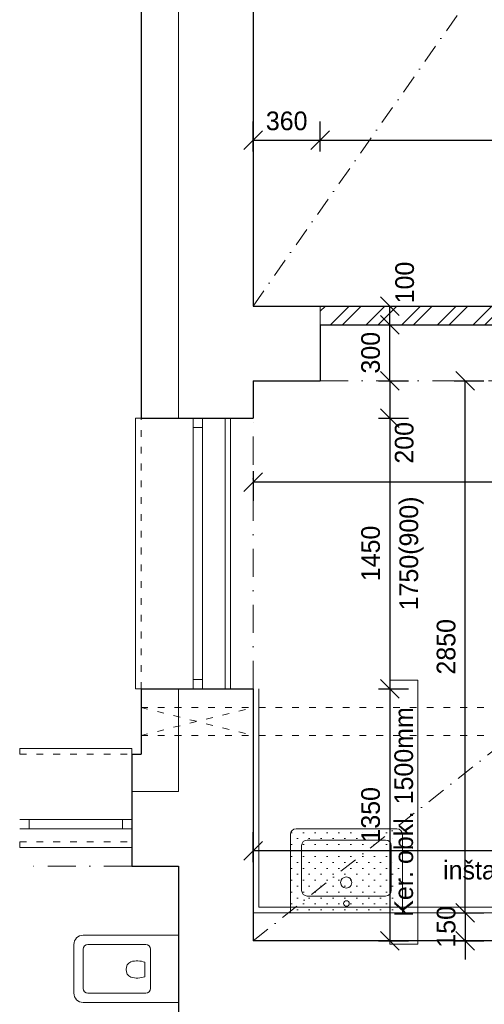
# Model space of a CAD drawing. Header units: millimetres. Extents: x -65956 to 5894746, y -14679 to 163521.
# Tile 26 of 89: x -61706 to -59217, y 29487 to 34761. Entities that reach past the tile are written whole.
import ezdxf

# ---------------------------------------------------------------- set-up
doc = ezdxf.new("R2010")
doc.units = ezdxf.units.MM
doc.linetypes.add('ACAD_ISO03W100', pattern=[30, 12, -18])
doc.linetypes.add('ČERCHOVANÁ', pattern=[1, 0.5, -0.25, 0, -0.25])
doc.layers.get('0').update_dxf_attribs({"lineweight": 5})
doc.layers.get('Defpoints').update_dxf_attribs({"color": 2, "lineweight": 30})
doc.layers.add('- pomocna', color=232, linetype='Continuous', lineweight=0, plot=False)
for name, color, linetype, lineweight in [('- zariadenie', 30, 'Continuous', 0), ('Bodko ciarkovana T', 200, 'ČERCHOVANÁ', 0), ('H stavba', 82, 'Continuous', 30), ('KOTY', 51, 'Continuous', 5), ('m_popis', 7, 'Continuous', 0), ('otvor', 163, 'Continuous', 5), ('RE-nove', 10, 'Continuous', 0), ('Tbč stavba', 4, 'ČERCHOVANÁ', 0), ('Tč stavba', 7, 'ACAD_ISO03W100', 5)]:
    doc.layers.add(name, color=color, linetype=linetype, lineweight=lineweight)
doc.styles.add('1-100_te_2mm_200', font='technic_.ttf', dxfattribs={"height": 200})
doc.styles.add('1-20_ce_5mm_100', font='GOTHIC.TTF', dxfattribs={"height": 100})
doc.styles.add('1-50_ce_2mm_100', font='GOTHIC.TTF', dxfattribs={"height": 100})
doc.dimstyles.new('technic_1-100', dxfattribs={"dimtxt": 200, "dimasz": 240, "dimexe": 300, "dimexo": 200, "dimgap": 100, "dimtad": 1, "dimdec": 1, "dimrnd": 0.5, "dimtxsty": '1-100_te_2mm_200', "dimblk": 'OBLIQUE', "dimcen": 2.5, "dimclrd": 256, "dimclrt": 256, "dimadec": 0, "dimazin": 0, "dimtfac": 1, "dimtdec": 1, "dimtix": 1, "dimtmove": 1, "dimatfit": 3, "dimldrblk": 'OBLIQUE', "dimfxl": 400, "dimfxlon": 1, "dimarcsym": 0})

# ---------------------------------------------------------------- blocks, each defined once
blk = doc.blocks.new('_Oblique')
at = {"color": 0, "linetype": 'ByBlock', "lineweight": -2}
blk.add_line((-0.5, -0.5), (0.5, 0.5), dxfattribs=at)
blk = doc.blocks.new('*D497')
at = {"layer": 'Defpoints', "color": 0, "transparency": 16777216}
for p in [(-60096, 34115.7), (-60456, 33227), (-60096, 33227)]:
    blk.add_point(p, dxfattribs=at)
at = {"layer": 'KOTY', "color": 0, "lineweight": -2, "transparency": 16777216}
for p, q in [((-60456, 34055.7), (-60456, 34215.7)), ((-60096, 34055.7), (-60096, 34215.7))]:
    blk.add_line(p, q, dxfattribs=at)
at = {"layer": 'KOTY', "lineweight": -2, "transparency": 16777216}
blk.add_line((-60456, 34115.7), (-60096, 34115.7), dxfattribs=at)
at = {"layer": 'KOTY', "lineweight": -2, "transparency": 16777216, "xscale": 100, "yscale": 100, "zscale": 100, "rotation": 180}
blk.add_blockref('_Oblique', (-60456, 34115.7), dxfattribs=at)
at = {"layer": 'KOTY', "lineweight": -2, "transparency": 16777216, "xscale": 100, "yscale": 100, "zscale": 100}
blk.add_blockref('_Oblique', (-60096, 34115.7), dxfattribs=at)
at = {"layer": 'KOTY', "transparency": 16777216, "insert": (-60276, 34218.2), "char_height": 100, "attachment_point": 5, "style": '1-20_ce_5mm_100'}
blk.add_mtext('360', dxfattribs=at)
blk = doc.blocks.new('*D498')
at = {"layer": 'Defpoints', "color": 0, "transparency": 16777216}
for p in [(-57596, 34115.7), (-60096, 33227), (-57596, 33227)]:
    blk.add_point(p, dxfattribs=at)
at = {"layer": 'KOTY', "color": 0, "lineweight": -2, "transparency": 16777216}
for p, q in [((-60096, 34055.7), (-60096, 34215.7)), ((-57596, 34055.7), (-57596, 34215.7))]:
    blk.add_line(p, q, dxfattribs=at)
at = {"layer": 'KOTY', "lineweight": -2, "transparency": 16777216}
blk.add_line((-60096, 34115.7), (-57596, 34115.7), dxfattribs=at)
at = {"layer": 'KOTY', "lineweight": -2, "transparency": 16777216, "xscale": 100, "yscale": 100, "zscale": 100, "rotation": 180}
blk.add_blockref('_Oblique', (-60096, 34115.7), dxfattribs=at)
at = {"layer": 'KOTY', "lineweight": -2, "transparency": 16777216, "xscale": 100, "yscale": 100, "zscale": 100}
blk.add_blockref('_Oblique', (-57596, 34115.7), dxfattribs=at)
at = {"layer": 'KOTY', "transparency": 16777216, "char_height": 100, "attachment_point": 5, "style": '1-20_ce_5mm_100'}
for s, insert in [('2500', (-58846, 34218.2)), ('2000', (-58846, 34013.1))]:
    blk.add_mtext(s, dxfattribs=dict(at, insert=insert))
blk = doc.blocks.new('*D506')
at = {"layer": 'Defpoints', "color": 0, "transparency": 16777216}
for p in [(-60456, 32827), (-55436, 32827), (-60456, 32282.9)]:
    blk.add_point(p, dxfattribs=at)
at = {"layer": 'KOTY', "color": 0, "lineweight": -2, "transparency": 16777216}
for p, q in [((-60456, 32342.9), (-60456, 32182.9)), ((-55436, 32342.9), (-55436, 32182.9))]:
    blk.add_line(p, q, dxfattribs=at)
at = {"layer": 'KOTY', "lineweight": -2, "transparency": 16777216}
blk.add_line((-55436, 32282.9), (-60456, 32282.9), dxfattribs=at)
at = {"layer": 'KOTY', "lineweight": -2, "transparency": 16777216, "xscale": 100, "yscale": 100, "zscale": 100, "rotation": 180}
blk.add_blockref('_Oblique', (-60456, 32282.9), dxfattribs=at)
at = {"layer": 'KOTY', "lineweight": -2, "transparency": 16777216, "xscale": 100, "yscale": 100, "zscale": 100}
blk.add_blockref('_Oblique', (-55436, 32282.9), dxfattribs=at)
at = {"layer": 'KOTY', "transparency": 16777216, "insert": (-57946, 32385.4), "char_height": 100, "attachment_point": 5, "style": '1-20_ce_5mm_100'}
blk.add_mtext('5020', dxfattribs=at)
blk = doc.blocks.new('*D511')
at = {"layer": 'Defpoints', "color": 0, "transparency": 16777216}
for p in [(-60456, 32827), (-60456, 32627), (-59723.5, 32627)]:
    blk.add_point(p, dxfattribs=at)
at = {"layer": 'KOTY', "color": 0, "lineweight": -2, "transparency": 16777216}
for p, q in [((-59783.5, 32827), (-59623.5, 32827)), ((-59783.5, 32627), (-59623.5, 32627))]:
    blk.add_line(p, q, dxfattribs=at)
at = {"layer": 'KOTY', "lineweight": -2, "transparency": 16777216}
blk.add_line((-59723.5, 32827), (-59723.5, 32627), dxfattribs=at)
at = {"layer": 'KOTY', "lineweight": -2, "transparency": 16777216, "xscale": 100, "yscale": 100, "zscale": 100}
for p, rotation in [((-59723.5, 32827), 90), ((-59723.5, 32627), 270)]:
    blk.add_blockref('_Oblique', p, dxfattribs=dict(at, rotation=rotation))
at = {"layer": 'KOTY', "transparency": 16777216, "insert": (-59646.1, 32494.5), "char_height": 100, "attachment_point": 5, "rotation": 90, "style": '1-20_ce_5mm_100'}
blk.add_mtext('200', dxfattribs=at)
blk = doc.blocks.new('*D512')
at = {"layer": 'Defpoints', "color": 0, "transparency": 16777216}
for p in [(-60456, 32627), (-60456, 31177), (-59723.5, 31177)]:
    blk.add_point(p, dxfattribs=at)
at = {"layer": 'KOTY', "color": 0, "lineweight": -2, "transparency": 16777216}
for p, q in [((-59783.5, 32627), (-59623.5, 32627)), ((-59783.5, 31177), (-59623.5, 31177))]:
    blk.add_line(p, q, dxfattribs=at)
at = {"layer": 'KOTY', "lineweight": -2, "transparency": 16777216}
blk.add_line((-59723.5, 32627), (-59723.5, 31177), dxfattribs=at)
at = {"layer": 'KOTY', "lineweight": -2, "transparency": 16777216, "xscale": 100, "yscale": 100, "zscale": 100}
for p, rotation in [((-59723.5, 32627), 90), ((-59723.5, 31177), 270)]:
    blk.add_blockref('_Oblique', p, dxfattribs=dict(at, rotation=rotation))
at = {"layer": 'KOTY', "transparency": 16777216, "char_height": 100, "attachment_point": 5, "rotation": 90, "style": '1-20_ce_5mm_100'}
for s, insert in [('1750(900)', (-59606.8, 31902)), ('1450', (-59826, 31902))]:
    blk.add_mtext(s, dxfattribs=dict(at, insert=insert))
blk = doc.blocks.new('*D513')
at = {"layer": 'Defpoints', "color": 0, "transparency": 16777216}
for p in [(-60456, 31177), (-60456, 29827), (-59723.5, 29827)]:
    blk.add_point(p, dxfattribs=at)
at = {"layer": 'KOTY', "color": 0, "lineweight": -2, "transparency": 16777216}
for p, q in [((-59783.5, 31177), (-59623.5, 31177)), ((-59783.5, 29827), (-59623.5, 29827))]:
    blk.add_line(p, q, dxfattribs=at)
at = {"layer": 'KOTY', "lineweight": -2, "transparency": 16777216}
blk.add_line((-59723.5, 31177), (-59723.5, 29827), dxfattribs=at)
at = {"layer": 'KOTY', "lineweight": -2, "transparency": 16777216, "xscale": 100, "yscale": 100, "zscale": 100}
for p, rotation in [((-59723.5, 31177), 90), ((-59723.5, 29827), 270)]:
    blk.add_blockref('_Oblique', p, dxfattribs=dict(at, rotation=rotation))
at = {"layer": 'KOTY', "transparency": 16777216, "insert": (-59826, 30502), "char_height": 100, "attachment_point": 5, "rotation": 90, "style": '1-20_ce_5mm_100'}
blk.add_mtext('1350', dxfattribs=at)
blk = doc.blocks.new('u 600x450')
for p, q in [((300, 0), (-300, 0)), ((-300, 0), (-300, -420)), ((300, -420), (300, 0)), ((210, -90), (-210, -90)), ((-240, -120), (-240, -360)), ((240, -360), (240, -120)), ((-210, -390), (210, -390)), ((-270, -450), (270, -450))]:
    blk.add_line(p, q)
blk.add_circle((0, -50), 15)
for centre, start, end in [((-210, -120), 90, 180), ((210, -120), 360, 90), ((-210, -360), 180, 270), ((210, -360), 270, 360), ((-270, -420), 180, 270), ((270, -420), 270, 360)]:
    blk.add_arc(centre, 30, start, end)
for start_param, end_param in [(4.457203, 7.598795), (1.31561, 4.457203)]:
    blk.add_ellipse((-1.3, -162.4), major_axis=(-29, -7.6), ratio=1, start_param=start_param, end_param=end_param)
blk = doc.blocks.new('sfdgfdgfdg')
at = {"layer": '- zariadenie'}
for p, q in [((1161908.6, -607680.5), (1162418.7, -607680.5)), ((1162418.7, -607680.5), (1162418.7, -608040.5)), ((1161858.6, -607990.5), (1161858.6, -607730.5)), ((1161933.6, -607730.5), (1162243.7, -607730.5)), ((1161908.6, -607965.5), (1161908.6, -607755.5)), ((1162268.7, -607965.5), (1162268.7, -607755.5)), ((1162239.6, -607864), (1162239.6, -607825.3)), ((1162239.6, -607864), (1162239.6, -607902.6)), ((1162243.7, -607990.5), (1161933.6, -607990.5)), ((1162418.7, -608040.5), (1161908.6, -608040.5))]:
    blk.add_line(p, q, dxfattribs=at)
for centre, radius, start, end in [((1161908.6, -607730.5), 50, 90, 180), ((1161933.6, -607755.5), 25, 90, 180), ((1162243.7, -607755.5), 25, 0, 90), ((1162180.5, -607860.5), 41.5, 113.5039, 185.7802), ((1162197.1, -607943.6), 125.7, 70.245, 105.3461), ((1162180.5, -607867.4), 41.5, 174.2198, 246.4961), ((1162197.1, -607784.3), 125.7, 254.654, 289.755), ((1161908.6, -607990.5), 50, 180, 270), ((1161933.6, -607965.5), 25, 180, 270), ((1162243.7, -607965.5), 25, 270, 0)]:
    blk.add_arc(centre, radius, start, end, dxfattribs=at)
blk = doc.blocks.new('*D861')
at = {"layer": 'Defpoints', "color": 0, "transparency": 16777216}
for p in [(-60096, 33127), (-59723.5, 33127), (-60456, 32827)]:
    blk.add_point(p, dxfattribs=at)
at = {"layer": 'KOTY', "lineweight": -2, "transparency": 16777216}
for p, q in [((-59723.5, 33127), (-59723.5, 33227)), ((-59723.5, 32827), (-59723.5, 33127)), ((-59723.5, 32827), (-59723.5, 32727))]:
    blk.add_line(p, q, dxfattribs=at)
at = {"layer": 'KOTY', "color": 0, "lineweight": -2, "transparency": 16777216}
for p, q in [((-59783.5, 33127), (-59623.5, 33127)), ((-59783.5, 32827), (-59623.5, 32827))]:
    blk.add_line(p, q, dxfattribs=at)
at = {"layer": 'KOTY', "lineweight": -2, "transparency": 16777216, "xscale": 100, "yscale": 100, "zscale": 100}
for p, rotation in [((-59723.5, 33127), 270), ((-59723.5, 32827), 90)]:
    blk.add_blockref('_Oblique', p, dxfattribs=dict(at, rotation=rotation))
at = {"layer": 'KOTY', "transparency": 16777216, "insert": (-59826, 32977), "char_height": 100, "attachment_point": 5, "rotation": 90, "style": '1-20_ce_5mm_100'}
blk.add_mtext('300', dxfattribs=at)
blk = doc.blocks.new('*D862')
at = {"layer": 'Defpoints', "color": 0, "transparency": 16777216}
for p in [(-60096, 33227), (-59723.5, 33227), (-60096, 33127)]:
    blk.add_point(p, dxfattribs=at)
at = {"layer": 'KOTY', "color": 0, "lineweight": -2, "transparency": 16777216}
for p, q in [((-59783.5, 33227), (-59623.5, 33227)), ((-59783.5, 33127), (-59623.5, 33127))]:
    blk.add_line(p, q, dxfattribs=at)
at = {"layer": 'KOTY', "lineweight": -2, "transparency": 16777216}
blk.add_line((-59723.5, 33127), (-59723.5, 33227), dxfattribs=at)
at = {"layer": 'KOTY', "lineweight": -2, "transparency": 16777216, "xscale": 100, "yscale": 100, "zscale": 100}
for p, rotation in [((-59723.5, 33227), 90), ((-59723.5, 33127), 270)]:
    blk.add_blockref('_Oblique', p, dxfattribs=dict(at, rotation=rotation))
at = {"layer": 'KOTY', "transparency": 16777216, "insert": (-59643.6, 33353.1), "char_height": 100, "attachment_point": 5, "rotation": 90, "style": '1-20_ce_5mm_100'}
blk.add_mtext('100', dxfattribs=at)
blk = doc.blocks.new('*D863')
at = {"layer": 'Defpoints', "color": 0, "transparency": 16777216}
for p in [(-60456, 32827), (-59319.2, 32827), (-60456, 29977)]:
    blk.add_point(p, dxfattribs=at)
at = {"layer": 'KOTY', "color": 0, "lineweight": -2, "transparency": 16777216}
for p, q in [((-59379.2, 32827), (-59219.2, 32827)), ((-59379.2, 29977), (-59219.2, 29977))]:
    blk.add_line(p, q, dxfattribs=at)
at = {"layer": 'KOTY', "lineweight": -2, "transparency": 16777216}
blk.add_line((-59319.2, 29977), (-59319.2, 32827), dxfattribs=at)
at = {"layer": 'KOTY', "lineweight": -2, "transparency": 16777216, "xscale": 100, "yscale": 100, "zscale": 100}
for p, rotation in [((-59319.2, 32827), 90), ((-59319.2, 29977), 270)]:
    blk.add_blockref('_Oblique', p, dxfattribs=dict(at, rotation=rotation))
at = {"layer": 'KOTY', "transparency": 16777216, "insert": (-59421.7, 31402), "char_height": 100, "attachment_point": 5, "rotation": 90, "style": '1-20_ce_5mm_100'}
blk.add_mtext('2850', dxfattribs=at)
blk = doc.blocks.new('*D869')
at = {"layer": 'Defpoints', "color": 0, "transparency": 16777216}
for p in [(-60456, 30308.5), (-60456, 29827), (-57186, 29827)]:
    blk.add_point(p, dxfattribs=at)
at = {"layer": 'KOTY', "color": 0, "lineweight": -2, "transparency": 16777216}
for p, q in [((-60456, 30248.5), (-60456, 30408.5)), ((-57186, 30248.5), (-57186, 30408.5))]:
    blk.add_line(p, q, dxfattribs=at)
at = {"layer": 'KOTY', "lineweight": -2, "transparency": 16777216}
blk.add_line((-57186, 30308.5), (-60456, 30308.5), dxfattribs=at)
at = {"layer": 'KOTY', "lineweight": -2, "transparency": 16777216, "xscale": 100, "yscale": 100, "zscale": 100, "rotation": 180}
blk.add_blockref('_Oblique', (-60456, 30308.5), dxfattribs=at)
at = {"layer": 'KOTY', "lineweight": -2, "transparency": 16777216, "xscale": 100, "yscale": 100, "zscale": 100}
blk.add_blockref('_Oblique', (-57186, 30308.5), dxfattribs=at)
at = {"layer": 'KOTY', "transparency": 16777216, "char_height": 100, "attachment_point": 5, "style": '1-20_ce_5mm_100'}
for s, insert in [('3270', (-58821, 30411)), ('inštalačná predstena', (-58821, 30190.7))]:
    blk.add_mtext(s, dxfattribs=dict(at, insert=insert))
blk = doc.blocks.new('*T908')
at = {"layer": 'Defpoints', "color": 8, "linetype": 'ByBlock', "lineweight": 0, "transparency": 16777216}
for p, q in [((-150, 0), (-150, 1414.1)), ((0, 1414.1), (-150, 1414.1)), ((0, 0), (0, 1414.1)), ((0, 0), (-150, 0))]:
    blk.add_line(p, q, dxfattribs=at)
at = {"layer": 'm_popis', "color": 0, "transparency": 16777216, "insert": (-75, 707.1), "char_height": 100, "width": 1410.137, "attachment_point": 5, "rotation": 90, "style": '1-50_ce_2mm_100'}
blk.add_mtext('Ker. obkl. 1500mm', dxfattribs=at)
blk = doc.blocks.new('*D1191')
at = {"layer": 'Defpoints', "color": 0, "transparency": 16777216}
for p in [(-60456, 29977), (-60456, 29827), (-59319.2, 29827)]:
    blk.add_point(p, dxfattribs=at)
at = {"layer": 'KOTY', "lineweight": -2, "transparency": 16777216}
for p, q in [((-59319.2, 29977), (-59319.2, 30077)), ((-59319.2, 29977), (-59319.2, 29827)), ((-59319.2, 29827), (-59319.2, 29727))]:
    blk.add_line(p, q, dxfattribs=at)
at = {"layer": 'KOTY', "color": 0, "lineweight": -2, "transparency": 16777216}
for p, q in [((-59379.2, 29977), (-59219.2, 29977)), ((-59379.2, 29827), (-59219.2, 29827))]:
    blk.add_line(p, q, dxfattribs=at)
at = {"layer": 'KOTY', "lineweight": -2, "transparency": 16777216, "xscale": 100, "yscale": 100, "zscale": 100}
for p, rotation in [((-59319.2, 29977), 270), ((-59319.2, 29827), 90)]:
    blk.add_blockref('_Oblique', p, dxfattribs=dict(at, rotation=rotation))
at = {"layer": 'KOTY', "transparency": 16777216, "insert": (-59421.7, 29902), "char_height": 100, "attachment_point": 5, "rotation": 90, "style": '1-20_ce_5mm_100'}
blk.add_mtext('150', dxfattribs=at)

msp = doc.modelspace()

# ---------------------------------------------------------------- hatches: boundary and pattern name
at = {"layer": 'RE-nove'}
h = msp.add_hatch(dxfattribs=at)
h.set_pattern_fill('ZDIVO-OBECNE', color=256, scale=45, style=0)
h.set_pattern_definition([(45, (0, 0), (-95.45942, 95.45942), []), (45, (63.64, 0), (-95.45942, 95.45942), [])])
h.paths.add_polyline_path([(-57596.01, 33227.03), (-60096.01, 33227.03), (-60096.01, 33127.03), (-57596.01, 33127.03)])
h = msp.add_hatch(dxfattribs=at)
h.set_pattern_fill('OMITKA', color=256, scale=45, angle=-180)
h.set_pattern_definition([(225, (38390.963, 12459.737), (31.819805, -31.819805), [0, -45])])
h.paths.add_polyline_path([(-59656.01, 30397.03, 0.4142136), (-59686.01, 30427.03), (-60226.01, 30427.03, 0.4142136), (-60256.01, 30397.03), (-60256.01, 29977.03), (-59656.01, 29977.03)])

# ---------------------------------------------------------------- linework, layer by layer
at = {"layer": '- pomocna'}
for points in [[(-60456.01, 33227.03), (-50456.01, 33227.03), (-50456.01, 39527.03), (-52406.01, 39527.03), (-52406.01, 39677.03), (-53856.01, 39677.03), (-53856.01, 39527.03), (-54806.01, 39527.03), (-54806.01, 39677.03), (-56256.01, 39677.03), (-56256.01, 39527.03), (-57206.01, 39527.03), (-57206.01, 39677.03), (-58656.01, 39677.03), (-58656.01, 39527.03), (-60456.01, 39527.03), (-60456.01, 33227.03)], [(-60456.01, 29827.03), (-57186.01, 29827.03), (-57186.01, 31377.03), (-55436.01, 31377.03), (-55436.01, 32827.03), (-57596.01, 32827.03), (-57596.01, 33127.03), (-60096.01, 33127.03), (-60096.01, 32827.03), (-60456.01, 32827.03), (-60456.01, 32627.03), (-60606.01, 32627.03), (-60606.01, 31177.03), (-60456.01, 31177.03), (-60456.01, 29827.03)]]:
    msp.add_lwpolyline(points, dxfattribs=at)
at = {"linetype": 'Continuous'}
for p, q in [((-60856.01, 39927.03), (-60856.01, 32627.03)), ((-60856.01, 31177.03), (-60856.01, 30627.03))]:
    msp.add_line(p, q, dxfattribs=at)
for p, q in [((-60096.01, 33127.03), (-60096.01, 33227.03)), ((-60426.01, 31177.03), (-60426.01, 30007.03)), ((-61106.01, 30627.03), (-60856.01, 30627.03)), ((-57186.01, 29977.03), (-60456.01, 29977.03)), ((-60426.01, 30007.03), (-57186.01, 30007.03))]:
    msp.add_line(p, q)
at = {"layer": 'Bodko ciarkovana T', "ltscale": 200}
for p, q in [((-60456.01, 33227.03), (-57753.58, 37073.18)), ((-60456.01, 29827.03), (-58829.58, 31114.76))]:
    msp.add_line(p, q, dxfattribs=at)
at = {"layer": 'H stavba'}
for p, q in [((-61056.01, 40127.03), (-61056.01, 32627.03)), ((-60456.01, 39527.03), (-60456.01, 33227.03)), ((-60456.01, 33227.03), (-60096.01, 33227.03)), ((-60096.01, 33227.03), (-57596.01, 33227.03)), ((-60096.01, 33127.03), (-60096.01, 32827.03)), ((-60096.01, 33127.03), (-57596.01, 33127.03)), ((-60456.01, 32827.03), (-60096.01, 32827.03)), ((-60456.01, 32827.03), (-60456.01, 32627.03)), ((-61056.01, 32627.03), (-60456.01, 32627.03)), ((-61056.01, 31177.03), (-61056.01, 30827.03)), ((-61056.01, 31177.03), (-60456.01, 31177.03)), ((-60456.01, 31177.03), (-60456.01, 29827.03)), ((-61106.01, 30827.03), (-61106.01, 30227.03)), ((-61106.01, 30827.03), (-61056.01, 30827.03)), ((-61106.01, 30227.03), (-60856.01, 30227.03)), ((-60856.01, 30227.03), (-60856.01, 29127.03)), ((-57186.01, 29827.03), (-60456.01, 29827.03))]:
    msp.add_line(p, q, dxfattribs=at)
at = {"layer": 'otvor'}
for p, q in [((-60776.01, 32627.03), (-60776.01, 31177.03)), ((-60726.01, 32627.03), (-60726.01, 31177.03)), ((-60576.01, 31177.03), (-60576.01, 32627.03)), ((-60776.01, 32577.03), (-60726.01, 32577.03)), ((-60776.01, 31227.03), (-60726.01, 31227.03)), ((-61106.01, 30477.03), (-61706.01, 30477.03)), ((-61656.01, 30477.03), (-61656.01, 30427.03)), ((-61156.01, 30477.03), (-61156.01, 30427.03)), ((-61106.01, 30427.03), (-61706.01, 30427.03))]:
    msp.add_line(p, q, dxfattribs=at)
for points in [[(-61056.01, 31177.03), (-61086.01, 31177.03), (-61086.01, 32627.03), (-61056.01, 32627.03)], [(-61706.01, 30827.03), (-61706.01, 30857.03), (-61106.01, 30857.03), (-61106.01, 30827.03)], [(-61706.01, 30357.03), (-61706.01, 30327.03), (-61106.01, 30327.03), (-61106.01, 30357.03)]]:
    msp.add_lwpolyline(points, dxfattribs=at)
at = {"layer": 'Tbč stavba', "ltscale": 300}
for p, q in [((-60096.01, 32827.03), (-57596.01, 32827.03)), ((-60456.01, 31177.03), (-60456.01, 32627.03)), ((-61106.01, 30227.03), (-61706.01, 30227.03))]:
    msp.add_line(p, q, dxfattribs=at)
at = {"layer": 'Tč stavba', "ltscale": 3}
for p, q in [((-61056.01, 31177.03), (-61056.01, 32627.03)), ((-60606.01, 31177.03), (-60606.01, 32627.03)), ((-61056.01, 31077.03), (-57036.01, 31077.03)), ((-61056.01, 30927.03), (-60456.01, 31077.03)), ((-61056.01, 31077.03), (-60456.01, 30927.03)), ((-61056.01, 30927.03), (-57036.01, 30927.03)), ((-61706.01, 30827.03), (-61106.01, 30827.03)), ((-61706.01, 30357.03), (-61106.01, 30357.03))]:
    msp.add_line(p, q, dxfattribs=at)

# ---------------------------------------------------------------- block references
at = {"layer": '- zariadenie', "linetype": 'Continuous', "xscale": -1, "rotation": 180}
msp.add_blockref('u 600x450', (-59955.97, 29977.03), dxfattribs=at)
at = {"layer": '- zariadenie'}
msp.add_blockref('sfdgfdgfdg', (-1223274.71, 637537.5), dxfattribs=at)
msp.add_blockref('*T908', (-59573.49, 29809.96))

# ---------------------------------------------------------------- dimensions: what is measured, and where the dimension line sits
at = {"layer": 'KOTY'}
for base, p1, p2, picture, middle in [((-60096.01, 34115.66), (-60456.01, 33227.03), (-60096.01, 33227.03), '*D497', (-60276.01, 34218.18)), ((-60456.01, 32282.92), (-55436.01, 32827.03), (-60456.01, 32827.03), '*D506', (-57946.01, 32385.44))]:
    dim = msp.add_linear_dim(base=base, p1=p1, p2=p2, dimstyle='technic_1-100', override={"dimtxt": 100, "dimasz": 100, "dimexe": 100, "dimgap": 50, "dimtxsty": '1-20_ce_5mm_100', "dimfxl": 60}, dxfattribs=at)
    dim.commit()
    dim.dimension.update_dxf_attribs({"geometry": picture, "text_midpoint": middle})
for base, p1, p2, text, picture, middle in [((-57596.01, 34115.66), (-60096.01, 33227.03), (-57596.01, 33227.03), '<>\\X 2000', '*D498', (-58846.01, 34115.66)), ((-60456.01, 30308.5), (-57186.01, 29827.03), (-60456.01, 29827.03), '<>\\X inštalačná predstena', '*D869', (-58821.01, 30308.5))]:
    dim = msp.add_linear_dim(base=base, p1=p1, p2=p2, text=text, dimstyle='technic_1-100', override={"dimtxt": 100, "dimasz": 100, "dimexe": 100, "dimgap": 50, "dimtxsty": '1-20_ce_5mm_100', "dimfxl": 60}, dxfattribs=at)
    dim.commit()
    dim.dimension.update_dxf_attribs({"geometry": picture, "text_midpoint": middle})
for base, p1, p2, picture, middle in [((-59723.49, 33227.03), (-60096.01, 33127.03), (-60096.01, 33227.03), '*D862', (-59541.04, 33353.12)), ((-59723.49, 32627.03), (-60456.01, 32827.03), (-60456.01, 32627.03), '*D511', (-59543.56, 32494.48))]:
    dim = msp.add_linear_dim(base=base, p1=p1, p2=p2, angle=90, dimstyle='technic_1-100', override={"dimtxt": 100, "dimasz": 100, "dimexe": 100, "dimgap": 50, "dimtxsty": '1-20_ce_5mm_100', "dimfxl": 60}, dxfattribs=at)
    dim.commit()
    dim.dimension.update_dxf_attribs({"geometry": picture, "text_midpoint": middle, "dimtype": 160})
for base, p1, p2, picture, middle in [((-59723.49, 33127.03), (-60456.01, 32827.03), (-60096.01, 33127.03), '*D861', (-59826, 32977.03)), ((-59319.17, 32827.03), (-60456.01, 29977.03), (-60456.01, 32827.03), '*D863', (-59421.69, 31402.03)), ((-59723.49, 29827.03), (-60456.01, 31177.03), (-60456.01, 29827.03), '*D513', (-59826, 30502.03)), ((-59319.17, 29827.03), (-60456.01, 29977.03), (-60456.01, 29827.03), '*D1191', (-59421.69, 29902.03))]:
    dim = msp.add_linear_dim(base=base, p1=p1, p2=p2, angle=90, dimstyle='technic_1-100', override={"dimtxt": 100, "dimasz": 100, "dimexe": 100, "dimgap": 50, "dimtxsty": '1-20_ce_5mm_100', "dimfxl": 60}, dxfattribs=at)
    dim.commit()
    dim.dimension.update_dxf_attribs({"geometry": picture, "text_midpoint": middle})
dim = msp.add_linear_dim(base=(-59723.49, 31177.03), p1=(-60456.01, 32627.03), p2=(-60456.01, 31177.03), angle=90, text='<>\\X 1750(900)', dimstyle='technic_1-100', override={"dimtxt": 100, "dimasz": 100, "dimexe": 100, "dimgap": 50, "dimtxsty": '1-20_ce_5mm_100', "dimfxl": 60}, dxfattribs=at)
dim.commit()
dim.dimension.update_dxf_attribs({"geometry": '*D512', "text_midpoint": (-59723.49, 31902.03)})

doc.saveas('drawing.dxf')
